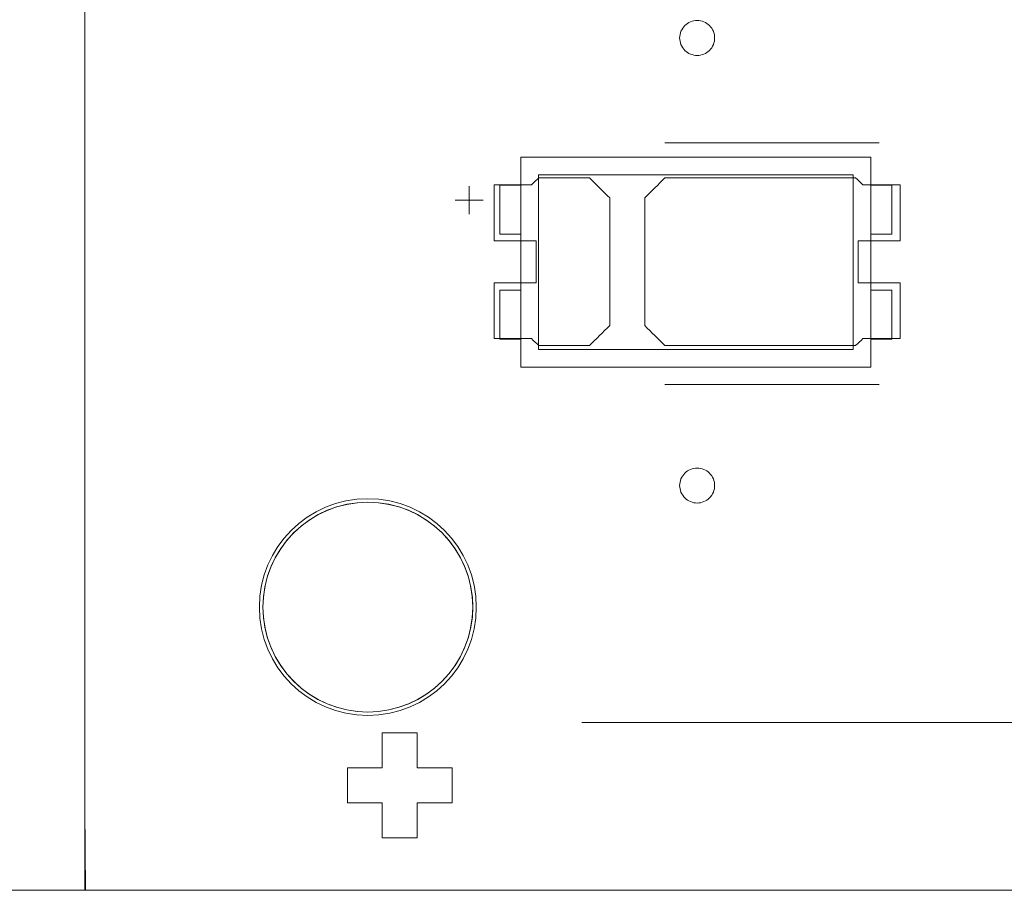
# Model space of a CAD drawing. Header units: inches. Extents: x -35 to 647, y 178 to 608.
# Tile 44 of 125: x -12 to 2, y 551 to 563. Entities that reach past the tile are written whole.
import ezdxf

# ---------------------------------------------------------------- set-up
doc = ezdxf.new("R2010")
doc.units = ezdxf.units.IN
doc.header["$MEASUREMENT"] = 0
doc.linetypes.add('AI-Linetype-5', pattern=[47.5, 22, -8.5, 8.5, -8.5])
doc.layers.add('1', color=7, linetype='Continuous')

# ---------------------------------------------------------------- blocks, each defined once
blk = doc.blocks.new('block 164')
at = {"layer": '1', "color": 155, "lineweight": 18, "true_color": 0x4c7299}
blk.add_lwpolyline([(-0.024, 561.118), (-0.324, 561.118)], dxfattribs=at)
blk = doc.blocks.new('block 461')
at = {"layer": '1', "color": 155, "lineweight": 18, "true_color": 0x4c7299}
blk.add_lwpolyline([(-0.574, 558.768), (-5.074, 558.768)], dxfattribs=at)
blk = doc.blocks.new('block 462')
at = {"layer": '1', "color": 155, "lineweight": 18, "true_color": 0x4c7299}
blk.add_lwpolyline([(-0.574, 561.268), (-0.574, 558.768)], dxfattribs=at)
blk = doc.blocks.new('block 463')
at = {"layer": '1', "color": 155, "lineweight": 18, "true_color": 0x4c7299}
blk.add_lwpolyline([(-5.074, 561.268), (-0.574, 561.268)], dxfattribs=at)
blk = doc.blocks.new('block 464')
at = {"layer": '1', "color": 155, "lineweight": 18, "true_color": 0x4c7299}
blk.add_lwpolyline([(-0.324, 558.518), (-0.324, 561.518)], dxfattribs=at)
blk = doc.blocks.new('block 465')
at = {"layer": '1', "color": 155, "lineweight": 18, "true_color": 0x4c7299}
blk.add_lwpolyline([(-5.324, 561.518), (-5.324, 558.518)], dxfattribs=at)
blk = doc.blocks.new('block 466')
at = {"layer": '1', "color": 155, "lineweight": 18, "true_color": 0x4c7299}
blk.add_lwpolyline([(-5.324, 558.518), (-0.324, 558.518)], dxfattribs=at)
blk = doc.blocks.new('block 467')
at = {"layer": '1', "color": 155, "lineweight": 18, "true_color": 0x4c7299}
blk.add_lwpolyline([(-5.074, 558.768), (-5.074, 561.268)], dxfattribs=at)
blk = doc.blocks.new('block 468')
at = {"layer": '1', "color": 155, "lineweight": 18, "true_color": 0x4c7299}
blk.add_lwpolyline([(-5.324, 560.418), (-5.624, 560.418)], dxfattribs=at)
blk = doc.blocks.new('block 469')
at = {"layer": '1', "color": 155, "lineweight": 18, "true_color": 0x4c7299}
blk.add_lwpolyline([(-0.024, 558.918), (-0.324, 558.918)], dxfattribs=at)
blk = doc.blocks.new('block 470')
at = {"layer": '1', "color": 155, "lineweight": 18, "true_color": 0x4c7299}
blk.add_lwpolyline([(-0.024, 559.618), (-0.024, 558.918)], dxfattribs=at)
blk = doc.blocks.new('block 471')
at = {"layer": '1', "color": 155, "lineweight": 18, "true_color": 0x4c7299}
blk.add_lwpolyline([(-5.324, 559.618), (-5.624, 559.618)], dxfattribs=at)
blk = doc.blocks.new('block 472')
at = {"layer": '1', "color": 155, "lineweight": 18, "true_color": 0x4c7299}
blk.add_lwpolyline([(-0.024, 560.418), (-0.024, 561.118)], dxfattribs=at)
blk = doc.blocks.new('block 473')
at = {"layer": '1', "color": 155, "lineweight": 18, "true_color": 0x4c7299}
blk.add_lwpolyline([(-0.324, 560.418), (-0.024, 560.418)], dxfattribs=at)
blk = doc.blocks.new('block 474')
at = {"layer": '1', "color": 155, "lineweight": 18, "true_color": 0x4c7299}
blk.add_lwpolyline([(-0.324, 561.518), (-5.324, 561.518)], dxfattribs=at)
blk = doc.blocks.new('block 475')
at = {"layer": '1', "color": 155, "lineweight": 18, "true_color": 0x4c7299}
blk.add_lwpolyline([(-5.624, 560.418), (-5.624, 561.118)], dxfattribs=at)
blk = doc.blocks.new('block 476')
at = {"layer": '1', "color": 155, "lineweight": 18, "true_color": 0x4c7299}
blk.add_lwpolyline([(-5.624, 561.118), (-5.324, 561.118)], dxfattribs=at)
blk = doc.blocks.new('block 477')
at = {"layer": '1', "color": 155, "lineweight": 18, "true_color": 0x4c7299}
blk.add_lwpolyline([(-0.324, 559.618), (-0.024, 559.618)], dxfattribs=at)
blk = doc.blocks.new('block 478')
at = {"layer": '1', "color": 155, "lineweight": 18, "true_color": 0x4c7299}
blk.add_lwpolyline([(-5.624, 558.918), (-5.324, 558.918)], dxfattribs=at)
blk = doc.blocks.new('block 479')
at = {"layer": '1', "color": 155, "lineweight": 18, "true_color": 0x4c7299}
blk.add_lwpolyline([(-5.624, 559.618), (-5.624, 558.918)], dxfattribs=at)
blk = doc.blocks.new('block 1515')
at = {"layer": '1', "color": 18, "lineweight": 13, "true_color": 0x4c0000}
blk.add_lwpolyline([(-11.555, 551.036), (-11.555, 569.035)], dxfattribs=at)
blk = doc.blocks.new('block 1518')
at = {"layer": '1', "color": 18, "lineweight": 13, "true_color": 0x4c0000}
blk.add_lwpolyline([(-11.555, 551.036), (-11.555, 569.035)], dxfattribs=at)
blk = doc.blocks.new('block 1573')
at = {"layer": '1', "color": 18, "lineweight": 13, "true_color": 0x4c0000}
blk.add_lwpolyline([(8.323, 551.036), (-11.555, 551.036)], dxfattribs=at)
blk = doc.blocks.new('block 1591')
at = {"layer": '1', "color": 18, "lineweight": 13, "true_color": 0x4c0000}
blk.add_lwpolyline([(-0.205, 558.271), (-3.265, 558.271)], dxfattribs=at)
blk = doc.blocks.new('block 1601')
at = {"layer": '1', "color": 18, "lineweight": 13, "true_color": 0x4c0000}
blk.add_lwpolyline([(-0.205, 558.271), (-3.265, 558.271)], dxfattribs=at)
blk = doc.blocks.new('block 1763')
at = {"layer": '1', "color": 18, "lineweight": 13, "true_color": 0x4c0000}
blk.add_lwpolyline([(-0.205, 561.725), (-3.265, 561.725)], dxfattribs=at)
blk = doc.blocks.new('block 1764')
at = {"layer": '1', "color": 18, "lineweight": 13, "true_color": 0x4c0000}
blk.add_lwpolyline([(-6.265, 560.906), (-5.865, 560.906)], dxfattribs=at)
blk = doc.blocks.new('block 1765')
at = {"layer": '1', "color": 18, "lineweight": 13, "true_color": 0x4c0000}
blk.add_lwpolyline([(-6.066, 560.707), (-6.066, 561.107)], dxfattribs=at)
blk = doc.blocks.new('block 1770')
at = {"layer": '1', "color": 18, "lineweight": 13, "true_color": 0x4c0000}
blk.add_lwpolyline([(-6.265, 560.906), (-5.865, 560.906)], dxfattribs=at)
blk = doc.blocks.new('block 1791')
at = {"layer": '1', "color": 18, "lineweight": 13, "true_color": 0x4c0000}
blk.add_lwpolyline([(-0.205, 561.725), (-3.265, 561.725)], dxfattribs=at)
blk = doc.blocks.new('block 1794')
at = {"layer": '1', "color": 18, "lineweight": 13, "true_color": 0x4c0000}
blk.add_lwpolyline([(-6.066, 560.707), (-6.066, 561.107)], dxfattribs=at)
blk = doc.blocks.new('block 1815')
at = {"layer": '1', "color": 18, "lineweight": 13, "true_color": 0x4c0000}
blk.add_lwpolyline([(8.323, 551.036), (-11.555, 551.036)], dxfattribs=at)
blk = doc.blocks.new('block 5255')
at = {"layer": '1', "color": 18, "lineweight": 13, "true_color": 0x4c0000}
blk.add_open_spline([(-9.012, 555.086), (-9.012, 555.915), (-8.34, 556.586), (-7.512, 556.586), (-6.683, 556.586), (-6.012, 555.915), (-6.012, 555.086), (-6.012, 554.258), (-6.683, 553.586), (-7.512, 553.586), (-8.34, 553.586), (-9.012, 554.258), (-9.012, 555.086)], degree=3, knots=[0, 0, 0, 0, 1, 1, 1, 2, 2, 2, 3, 3, 3, 4, 4, 4, 4], dxfattribs=at)
blk = doc.blocks.new('block 5256')
at = {"layer": '1', "color": 18, "lineweight": 13, "true_color": 0x4c0000}
blk.add_open_spline([(-9.062, 555.086), (-9.062, 555.942), (-8.368, 556.636), (-7.512, 556.636), (-6.655, 556.636), (-5.962, 555.942), (-5.962, 555.086), (-5.962, 554.23), (-6.655, 553.536), (-7.512, 553.536), (-8.368, 553.536), (-9.062, 554.23), (-9.062, 555.086)], degree=3, knots=[0, 0, 0, 0, 1, 1, 1, 2, 2, 2, 3, 3, 3, 4, 4, 4, 4], dxfattribs=at)
blk = doc.blocks.new('block 5261')
at = {"layer": '1', "color": 18, "lineweight": 13, "true_color": 0x4c0000}
blk.add_open_spline([(-9.062, 555.086), (-9.062, 555.942), (-8.368, 556.636), (-7.512, 556.636), (-6.655, 556.636), (-5.962, 555.942), (-5.962, 555.086), (-5.962, 554.23), (-6.655, 553.536), (-7.512, 553.536), (-8.368, 553.536), (-9.062, 554.23), (-9.062, 555.086)], degree=3, knots=[0, 0, 0, 0, 1, 1, 1, 2, 2, 2, 3, 3, 3, 4, 4, 4, 4], dxfattribs=at)
blk = doc.blocks.new('block 5262')
at = {"layer": '1', "color": 18, "lineweight": 13, "true_color": 0x4c0000}
blk.add_open_spline([(-9.012, 555.086), (-9.012, 555.915), (-8.34, 556.586), (-7.512, 556.586), (-6.683, 556.586), (-6.012, 555.915), (-6.012, 555.086), (-6.012, 554.258), (-6.683, 553.586), (-7.512, 553.586), (-8.34, 553.586), (-9.012, 554.258), (-9.012, 555.086)], degree=3, knots=[0, 0, 0, 0, 1, 1, 1, 2, 2, 2, 3, 3, 3, 4, 4, 4, 4], dxfattribs=at)
blk = doc.blocks.new('block 5713')
at = {"layer": '1', "color": 155, "lineweight": 18, "true_color": 0x4c7299}
blk.add_lwpolyline([(-11.555, 551.036), (-11.555, 569.035)], dxfattribs=at)
blk = doc.blocks.new('block 5749')
at = {"layer": '1', "color": 155, "lineweight": 18, "true_color": 0x4c7299}
blk.add_lwpolyline([(8.323, 551.036), (-11.555, 551.036)], dxfattribs=at)
blk = doc.blocks.new('block 5766')
at = {"layer": '1', "color": 18, "lineweight": 13, "true_color": 0x4c0000}
blk.add_lwpolyline([(8.323, 551.036), (-10.379, 551.036), (-11.548, 551.036), (-11.555, 552.199), (-11.555, 554.537), (-11.555, 559.212), (-11.555, 568.563), (6.676, 569.035), (7.845, 569.035), (8.336, 568.341), (9.749, 566.491), (12.044, 566.883), (12.877, 569.035), (22.228, 569.035), (97.038, 569.035), (134.442, 569.035), (143.793, 569.035), (144.785, 567.307), (146.911, 566.352), (149.995, 569.035), (168.697, 569.035)], dxfattribs=at)
blk = doc.blocks.new('block 5769')
at = {"layer": '1', "color": 18, "lineweight": 13, "true_color": 0x4c0000}
blk.add_lwpolyline([(8.323, 551.036), (-10.379, 551.036), (-11.548, 551.036), (-11.555, 552.199), (-11.555, 554.537), (-11.555, 559.212), (-11.555, 568.563), (6.676, 569.035), (7.845, 569.035), (8.336, 568.341), (9.749, 566.491), (12.044, 566.883), (12.877, 569.035), (22.228, 569.035), (97.038, 569.035), (134.442, 569.035), (143.793, 569.035), (144.785, 567.307), (146.911, 566.352), (149.995, 569.035), (168.697, 569.035)], dxfattribs=at)
blk = doc.blocks.new('block 5894')
at = {"layer": '1', "color": 18, "lineweight": 13, "true_color": 0x4c0000}
blk.add_open_spline([(0.095, 560.325), (0.095, 560.591), (0.095, 560.858), (0.095, 561.125), (-0.081, 561.125), (-0.258, 561.125), (-0.435, 561.125), (-0.471, 561.158), (-0.506, 561.191), (-0.542, 561.225), (-1.45, 561.225), (-2.357, 561.225), (-3.265, 561.225), (-3.362, 561.129), (-3.458, 561.033), (-3.555, 560.937), (-3.555, 560.329), (-3.555, 559.721), (-3.555, 559.112), (-3.458, 559.016), (-3.362, 558.92), (-3.265, 558.825), (-2.357, 558.825), (-1.45, 558.825), (-0.542, 558.825), (-0.506, 558.858), (-0.471, 558.891), (-0.435, 558.925), (-0.258, 558.925), (-0.081, 558.925), (0.095, 558.925), (0.095, 559.191), (0.095, 559.458), (0.095, 559.725), (-0.105, 559.725), (-0.305, 559.725), (-0.505, 559.725), (-0.505, 559.925), (-0.505, 560.125), (-0.505, 560.325), (-0.305, 560.325), (-0.105, 560.325), (0.095, 560.325)], degree=3, knots=[0, 0, 0, 0, 1, 1, 1, 2, 2, 2, 3, 3, 3, 4, 4, 4, 5, 5, 5, 6, 6, 6, 7, 7, 7, 8, 8, 8, 9, 9, 9, 10, 10, 10, 11, 11, 11, 12, 12, 12, 13, 13, 13, 14, 14, 14, 14], dxfattribs=at)
blk = doc.blocks.new('block 5895')
at = {"layer": '1', "color": 18, "lineweight": 13, "true_color": 0x4c0000}
blk.add_open_spline([(0.095, 560.325), (0.095, 560.591), (0.095, 560.858), (0.095, 561.125), (-0.081, 561.125), (-0.258, 561.125), (-0.435, 561.125), (-0.471, 561.158), (-0.506, 561.191), (-0.542, 561.225), (-1.45, 561.225), (-2.357, 561.225), (-3.265, 561.225), (-3.362, 561.129), (-3.458, 561.033), (-3.555, 560.937), (-3.555, 560.329), (-3.555, 559.721), (-3.555, 559.112), (-3.458, 559.016), (-3.362, 558.92), (-3.265, 558.825), (-2.357, 558.825), (-1.45, 558.825), (-0.542, 558.825), (-0.506, 558.858), (-0.471, 558.891), (-0.435, 558.925), (-0.258, 558.925), (-0.081, 558.925), (0.095, 558.925), (0.095, 559.191), (0.095, 559.458), (0.095, 559.725), (-0.105, 559.725), (-0.305, 559.725), (-0.505, 559.725), (-0.505, 559.925), (-0.505, 560.125), (-0.505, 560.325), (-0.305, 560.325), (-0.105, 560.325), (0.095, 560.325)], degree=3, knots=[0, 0, 0, 0, 1, 1, 1, 2, 2, 2, 3, 3, 3, 4, 4, 4, 5, 5, 5, 6, 6, 6, 7, 7, 7, 8, 8, 8, 9, 9, 9, 10, 10, 10, 11, 11, 11, 12, 12, 12, 13, 13, 13, 14, 14, 14, 14], dxfattribs=at)
blk = doc.blocks.new('block 5896')
at = {"layer": '1', "color": 18, "lineweight": 13, "true_color": 0x4c0000}
blk.add_open_spline([(-4.344, 561.225), (-4.248, 561.129), (-4.151, 561.033), (-4.055, 560.937), (-4.055, 560.329), (-4.055, 559.721), (-4.055, 559.112), (-4.151, 559.016), (-4.248, 558.92), (-4.344, 558.825), (-4.585, 558.825), (-4.826, 558.825), (-5.067, 558.825), (-5.103, 558.858), (-5.139, 558.891), (-5.174, 558.925), (-5.351, 558.925), (-5.528, 558.925), (-5.705, 558.925), (-5.705, 559.191), (-5.705, 559.458), (-5.705, 559.725), (-5.505, 559.725), (-5.305, 559.725), (-5.105, 559.725), (-5.105, 559.925), (-5.105, 560.125), (-5.105, 560.325), (-5.305, 560.325), (-5.505, 560.325), (-5.705, 560.325), (-5.705, 560.591), (-5.705, 560.858), (-5.705, 561.125), (-5.528, 561.125), (-5.351, 561.125), (-5.174, 561.125), (-5.139, 561.158), (-5.103, 561.191), (-5.067, 561.225), (-4.826, 561.225), (-4.585, 561.225), (-4.344, 561.225)], degree=3, knots=[0, 0, 0, 0, 1, 1, 1, 2, 2, 2, 3, 3, 3, 4, 4, 4, 5, 5, 5, 6, 6, 6, 7, 7, 7, 8, 8, 8, 9, 9, 9, 10, 10, 10, 11, 11, 11, 12, 12, 12, 13, 13, 13, 14, 14, 14, 14], dxfattribs=at)
blk = doc.blocks.new('block 5897')
at = {"layer": '1', "color": 18, "lineweight": 13, "true_color": 0x4c0000}
blk.add_open_spline([(-4.344, 561.225), (-4.248, 561.129), (-4.151, 561.033), (-4.055, 560.937), (-4.055, 560.329), (-4.055, 559.721), (-4.055, 559.112), (-4.151, 559.016), (-4.248, 558.92), (-4.344, 558.825), (-4.585, 558.825), (-4.826, 558.825), (-5.067, 558.825), (-5.103, 558.858), (-5.139, 558.891), (-5.174, 558.925), (-5.351, 558.925), (-5.528, 558.925), (-5.705, 558.925), (-5.705, 559.191), (-5.705, 559.458), (-5.705, 559.725), (-5.505, 559.725), (-5.305, 559.725), (-5.105, 559.725), (-5.105, 559.925), (-5.105, 560.125), (-5.105, 560.325), (-5.305, 560.325), (-5.505, 560.325), (-5.705, 560.325), (-5.705, 560.591), (-5.705, 560.858), (-5.705, 561.125), (-5.528, 561.125), (-5.351, 561.125), (-5.174, 561.125), (-5.139, 561.158), (-5.103, 561.191), (-5.067, 561.225), (-4.826, 561.225), (-4.585, 561.225), (-4.344, 561.225)], degree=3, knots=[0, 0, 0, 0, 1, 1, 1, 2, 2, 2, 3, 3, 3, 4, 4, 4, 5, 5, 5, 6, 6, 6, 7, 7, 7, 8, 8, 8, 9, 9, 9, 10, 10, 10, 11, 11, 11, 12, 12, 12, 13, 13, 13, 14, 14, 14, 14], dxfattribs=at)
blk = doc.blocks.new('block 5899')
at = {"layer": '1', "color": 18, "lineweight": 13, "true_color": 0x4c0000}
blk.add_open_spline([(-4.344, 561.225), (-4.248, 561.129), (-4.151, 561.033), (-4.055, 560.937), (-4.055, 560.329), (-4.055, 559.721), (-4.055, 559.112), (-4.151, 559.016), (-4.248, 558.92), (-4.344, 558.825), (-4.585, 558.825), (-4.826, 558.825), (-5.067, 558.825), (-5.103, 558.858), (-5.139, 558.891), (-5.174, 558.925), (-5.351, 558.925), (-5.528, 558.925), (-5.705, 558.925), (-5.705, 559.191), (-5.705, 559.458), (-5.705, 559.725), (-5.505, 559.725), (-5.305, 559.725), (-5.105, 559.725), (-5.105, 559.925), (-5.105, 560.125), (-5.105, 560.325), (-5.305, 560.325), (-5.505, 560.325), (-5.705, 560.325), (-5.705, 560.591), (-5.705, 560.858), (-5.705, 561.125), (-5.528, 561.125), (-5.351, 561.125), (-5.174, 561.125), (-5.139, 561.158), (-5.103, 561.191), (-5.067, 561.225), (-4.826, 561.225), (-4.585, 561.225), (-4.344, 561.225)], degree=3, knots=[0, 0, 0, 0, 1, 1, 1, 2, 2, 2, 3, 3, 3, 4, 4, 4, 5, 5, 5, 6, 6, 6, 7, 7, 7, 8, 8, 8, 9, 9, 9, 10, 10, 10, 11, 11, 11, 12, 12, 12, 13, 13, 13, 14, 14, 14, 14], dxfattribs=at)
blk = doc.blocks.new('block 5987')
at = {"layer": '1', "color": 18, "lineweight": 13, "true_color": 0x4c0000}
blk.add_open_spline([(0.095, 560.325), (0.095, 560.591), (0.095, 560.858), (0.095, 561.125), (-0.081, 561.125), (-0.258, 561.125), (-0.435, 561.125), (-0.471, 561.158), (-0.506, 561.191), (-0.542, 561.225), (-1.45, 561.225), (-2.357, 561.225), (-3.265, 561.225), (-3.362, 561.129), (-3.458, 561.033), (-3.555, 560.937), (-3.555, 560.329), (-3.555, 559.721), (-3.555, 559.112), (-3.458, 559.016), (-3.362, 558.92), (-3.265, 558.825), (-2.357, 558.825), (-1.45, 558.825), (-0.542, 558.825), (-0.506, 558.858), (-0.471, 558.891), (-0.435, 558.925), (-0.258, 558.925), (-0.081, 558.925), (0.095, 558.925), (0.095, 559.191), (0.095, 559.458), (0.095, 559.725), (-0.105, 559.725), (-0.305, 559.725), (-0.505, 559.725), (-0.505, 559.925), (-0.505, 560.125), (-0.505, 560.325), (-0.305, 560.325), (-0.105, 560.325), (0.095, 560.325)], degree=3, knots=[0, 0, 0, 0, 1, 1, 1, 2, 2, 2, 3, 3, 3, 4, 4, 4, 5, 5, 5, 6, 6, 6, 7, 7, 7, 8, 8, 8, 9, 9, 9, 10, 10, 10, 11, 11, 11, 12, 12, 12, 13, 13, 13, 14, 14, 14, 14], dxfattribs=at)
blk = doc.blocks.new('block 5989')
at = {"layer": '1', "color": 18, "lineweight": 13, "true_color": 0x4c0000}
blk.add_open_spline([(-4.344, 561.225), (-4.248, 561.129), (-4.151, 561.033), (-4.055, 560.937), (-4.055, 560.329), (-4.055, 559.721), (-4.055, 559.112), (-4.151, 559.016), (-4.248, 558.92), (-4.344, 558.825), (-4.585, 558.825), (-4.826, 558.825), (-5.067, 558.825), (-5.103, 558.858), (-5.139, 558.891), (-5.174, 558.925), (-5.351, 558.925), (-5.528, 558.925), (-5.705, 558.925), (-5.705, 559.191), (-5.705, 559.458), (-5.705, 559.725), (-5.505, 559.725), (-5.305, 559.725), (-5.105, 559.725), (-5.105, 559.925), (-5.105, 560.125), (-5.105, 560.325), (-5.305, 560.325), (-5.505, 560.325), (-5.705, 560.325), (-5.705, 560.591), (-5.705, 560.858), (-5.705, 561.125), (-5.528, 561.125), (-5.351, 561.125), (-5.174, 561.125), (-5.139, 561.158), (-5.103, 561.191), (-5.067, 561.225), (-4.826, 561.225), (-4.585, 561.225), (-4.344, 561.225)], degree=3, knots=[0, 0, 0, 0, 1, 1, 1, 2, 2, 2, 3, 3, 3, 4, 4, 4, 5, 5, 5, 6, 6, 6, 7, 7, 7, 8, 8, 8, 9, 9, 9, 10, 10, 10, 11, 11, 11, 12, 12, 12, 13, 13, 13, 14, 14, 14, 14], dxfattribs=at)
blk = doc.blocks.new('block 6005')
at = {"layer": '1', "color": 18, "lineweight": 13, "true_color": 0x4c0000}
blk.add_open_spline([(0.095, 560.325), (0.095, 560.591), (0.095, 560.858), (0.095, 561.125), (-0.081, 561.125), (-0.258, 561.125), (-0.435, 561.125), (-0.471, 561.158), (-0.506, 561.191), (-0.542, 561.225), (-1.45, 561.225), (-2.357, 561.225), (-3.265, 561.225), (-3.362, 561.129), (-3.458, 561.033), (-3.555, 560.937), (-3.555, 560.329), (-3.555, 559.721), (-3.555, 559.112), (-3.458, 559.016), (-3.362, 558.92), (-3.265, 558.825), (-2.357, 558.825), (-1.45, 558.825), (-0.542, 558.825), (-0.506, 558.858), (-0.471, 558.891), (-0.435, 558.925), (-0.258, 558.925), (-0.081, 558.925), (0.095, 558.925), (0.095, 559.191), (0.095, 559.458), (0.095, 559.725), (-0.105, 559.725), (-0.305, 559.725), (-0.505, 559.725), (-0.505, 559.925), (-0.505, 560.125), (-0.505, 560.325), (-0.305, 560.325), (-0.105, 560.325), (0.095, 560.325)], degree=3, knots=[0, 0, 0, 0, 1, 1, 1, 2, 2, 2, 3, 3, 3, 4, 4, 4, 5, 5, 5, 6, 6, 6, 7, 7, 7, 8, 8, 8, 9, 9, 9, 10, 10, 10, 11, 11, 11, 12, 12, 12, 13, 13, 13, 14, 14, 14, 14], dxfattribs=at)
blk = doc.blocks.new('block 6130')
at = {"layer": '1', "color": 18, "lineweight": 13, "true_color": 0x4c0000}
blk.add_open_spline([(-7.305, 553.286), (-7.305, 553.12), (-7.305, 552.953), (-7.305, 552.786), (-7.471, 552.786), (-7.638, 552.786), (-7.805, 552.786), (-7.805, 552.62), (-7.805, 552.453), (-7.805, 552.286), (-7.638, 552.286), (-7.471, 552.286), (-7.305, 552.286), (-7.305, 552.12), (-7.305, 551.953), (-7.305, 551.786), (-7.138, 551.786), (-6.971, 551.786), (-6.805, 551.786), (-6.805, 551.953), (-6.805, 552.12), (-6.805, 552.286), (-6.638, 552.286), (-6.471, 552.286), (-6.305, 552.286), (-6.305, 552.453), (-6.305, 552.62), (-6.305, 552.786), (-6.471, 552.786), (-6.638, 552.786), (-6.805, 552.786), (-6.805, 552.953), (-6.805, 553.12), (-6.805, 553.286), (-6.971, 553.286), (-7.138, 553.286), (-7.305, 553.286)], degree=3, knots=[0, 0, 0, 0, 1, 1, 1, 2, 2, 2, 3, 3, 3, 4, 4, 4, 5, 5, 5, 6, 6, 6, 7, 7, 7, 8, 8, 8, 9, 9, 9, 10, 10, 10, 11, 11, 11, 12, 12, 12, 12], dxfattribs=at)
blk = doc.blocks.new('block 6139')
at = {"layer": '1', "color": 18, "lineweight": 13, "true_color": 0x4c0000}
blk.add_lwpolyline([(-9.012, 555.086), (-9.005, 555.228), (-8.984, 555.372), (-8.949, 555.515), (-8.899, 555.656), (-8.835, 555.792), (-8.757, 555.921), (-8.668, 556.042), (-8.567, 556.152), (-8.458, 556.25), (-8.342, 556.335), (-8.22, 556.408), (-8.091, 556.47), (-7.954, 556.52), (-7.81, 556.556), (-7.662, 556.579), (-7.512, 556.586), (-7.361, 556.579), (-7.213, 556.556), (-7.069, 556.52), (-6.932, 556.47), (-6.803, 556.408), (-6.681, 556.335), (-6.565, 556.25), (-6.456, 556.152), (-6.355, 556.042), (-6.266, 555.921), (-6.188, 555.792), (-6.124, 555.656), (-6.074, 555.515), (-6.039, 555.372), (-6.018, 555.228), (-6.012, 555.086), (-6.018, 554.944), (-6.039, 554.8), (-6.074, 554.657), (-6.124, 554.516), (-6.188, 554.38), (-6.266, 554.251), (-6.355, 554.131), (-6.456, 554.021), (-6.565, 553.923), (-6.681, 553.837), (-6.803, 553.764), (-6.932, 553.703), (-7.069, 553.653), (-7.213, 553.616), (-7.361, 553.594), (-7.512, 553.586), (-7.662, 553.594), (-7.81, 553.616), (-7.954, 553.653), (-8.091, 553.703), (-8.22, 553.764), (-8.342, 553.837), (-8.458, 553.923), (-8.567, 554.021), (-8.668, 554.131), (-8.757, 554.251), (-8.835, 554.38), (-8.899, 554.516), (-8.949, 554.657), (-8.984, 554.8), (-9.005, 554.944), (-9.012, 555.086)], dxfattribs=at)
blk = doc.blocks.new('block 6155')
at = {"layer": '1', "color": 18, "lineweight": 13, "true_color": 0x4c0000}
blk.add_lwpolyline([(-3.055, 556.825), (-3.054, 556.848), (-3.05, 556.872), (-3.044, 556.896), (-3.036, 556.92), (-3.025, 556.942), (-3.012, 556.964), (-2.997, 556.984), (-2.981, 557.002), (-2.962, 557.019), (-2.943, 557.033), (-2.923, 557.045), (-2.901, 557.055), (-2.878, 557.063), (-2.854, 557.07), (-2.83, 557.073), (-2.805, 557.075), (-2.78, 557.073), (-2.755, 557.07), (-2.731, 557.063), (-2.708, 557.055), (-2.686, 557.045), (-2.666, 557.033), (-2.647, 557.019), (-2.629, 557.002), (-2.612, 556.984), (-2.597, 556.964), (-2.584, 556.942), (-2.573, 556.92), (-2.565, 556.896), (-2.559, 556.872), (-2.556, 556.848), (-2.555, 556.825), (-2.556, 556.801), (-2.559, 556.777), (-2.565, 556.753), (-2.573, 556.729), (-2.584, 556.707), (-2.597, 556.685), (-2.612, 556.665), (-2.629, 556.647), (-2.647, 556.63), (-2.666, 556.616), (-2.686, 556.604), (-2.708, 556.594), (-2.731, 556.586), (-2.755, 556.579), (-2.78, 556.576), (-2.805, 556.574), (-2.83, 556.576), (-2.854, 556.579), (-2.878, 556.586), (-2.901, 556.594), (-2.923, 556.604), (-2.943, 556.616), (-2.962, 556.63), (-2.981, 556.647), (-2.997, 556.665), (-3.012, 556.685), (-3.025, 556.707), (-3.036, 556.729), (-3.044, 556.753), (-3.05, 556.777), (-3.054, 556.801), (-3.055, 556.825)], dxfattribs=at)
blk = doc.blocks.new('block 6193')
at = {"layer": '1', "color": 18, "lineweight": 13, "true_color": 0x4c0000}
blk.add_lwpolyline([(-9.012, 555.086), (-9.005, 555.228), (-8.984, 555.372), (-8.949, 555.515), (-8.899, 555.656), (-8.835, 555.792), (-8.757, 555.921), (-8.668, 556.042), (-8.567, 556.152), (-8.458, 556.25), (-8.342, 556.335), (-8.22, 556.408), (-8.091, 556.47), (-7.954, 556.52), (-7.81, 556.556), (-7.662, 556.579), (-7.512, 556.586), (-7.361, 556.579), (-7.213, 556.556), (-7.069, 556.52), (-6.932, 556.47), (-6.803, 556.408), (-6.681, 556.335), (-6.565, 556.25), (-6.456, 556.152), (-6.355, 556.042), (-6.266, 555.921), (-6.188, 555.792), (-6.124, 555.656), (-6.074, 555.515), (-6.039, 555.372), (-6.018, 555.228), (-6.012, 555.086), (-6.018, 554.944), (-6.039, 554.8), (-6.074, 554.657), (-6.124, 554.516), (-6.188, 554.38), (-6.266, 554.251), (-6.355, 554.131), (-6.456, 554.021), (-6.565, 553.923), (-6.681, 553.837), (-6.803, 553.764), (-6.932, 553.703), (-7.069, 553.653), (-7.213, 553.616), (-7.361, 553.594), (-7.512, 553.586), (-7.662, 553.594), (-7.81, 553.616), (-7.954, 553.653), (-8.091, 553.703), (-8.22, 553.764), (-8.342, 553.837), (-8.458, 553.923), (-8.567, 554.021), (-8.668, 554.131), (-8.757, 554.251), (-8.835, 554.38), (-8.899, 554.516), (-8.949, 554.657), (-8.984, 554.8), (-9.005, 554.944), (-9.012, 555.086)], dxfattribs=at)
blk = doc.blocks.new('block 6220')
at = {"layer": '1', "color": 18, "lineweight": 13, "true_color": 0x4c0000}
blk.add_lwpolyline([(-3.055, 556.825), (-3.054, 556.848), (-3.05, 556.872), (-3.044, 556.896), (-3.036, 556.92), (-3.025, 556.942), (-3.012, 556.964), (-2.997, 556.984), (-2.981, 557.002), (-2.962, 557.019), (-2.943, 557.033), (-2.923, 557.045), (-2.901, 557.055), (-2.878, 557.063), (-2.854, 557.07), (-2.83, 557.073), (-2.805, 557.075), (-2.78, 557.073), (-2.755, 557.07), (-2.731, 557.063), (-2.708, 557.055), (-2.686, 557.045), (-2.666, 557.033), (-2.647, 557.019), (-2.629, 557.002), (-2.612, 556.984), (-2.597, 556.964), (-2.584, 556.942), (-2.573, 556.92), (-2.565, 556.896), (-2.559, 556.872), (-2.556, 556.848), (-2.555, 556.825), (-2.556, 556.801), (-2.559, 556.777), (-2.565, 556.753), (-2.573, 556.729), (-2.584, 556.707), (-2.597, 556.685), (-2.612, 556.665), (-2.629, 556.647), (-2.647, 556.63), (-2.666, 556.616), (-2.686, 556.604), (-2.708, 556.594), (-2.731, 556.586), (-2.755, 556.579), (-2.78, 556.576), (-2.805, 556.574), (-2.83, 556.576), (-2.854, 556.579), (-2.878, 556.586), (-2.901, 556.594), (-2.923, 556.604), (-2.943, 556.616), (-2.962, 556.63), (-2.981, 556.647), (-2.997, 556.665), (-3.012, 556.685), (-3.025, 556.707), (-3.036, 556.729), (-3.044, 556.753), (-3.05, 556.777), (-3.054, 556.801), (-3.055, 556.825)], dxfattribs=at)
blk = doc.blocks.new('block 6232')
at = {"layer": '1', "color": 18, "lineweight": 13, "true_color": 0x4c0000}
blk.add_open_spline([(-7.305, 553.286), (-7.305, 553.12), (-7.305, 552.953), (-7.305, 552.786), (-7.471, 552.786), (-7.638, 552.786), (-7.805, 552.786), (-7.805, 552.62), (-7.805, 552.453), (-7.805, 552.286), (-7.638, 552.286), (-7.471, 552.286), (-7.305, 552.286), (-7.305, 552.12), (-7.305, 551.953), (-7.305, 551.786), (-7.138, 551.786), (-6.971, 551.786), (-6.805, 551.786), (-6.805, 551.953), (-6.805, 552.12), (-6.805, 552.286), (-6.638, 552.286), (-6.471, 552.286), (-6.305, 552.286), (-6.305, 552.453), (-6.305, 552.62), (-6.305, 552.786), (-6.471, 552.786), (-6.638, 552.786), (-6.805, 552.786), (-6.805, 552.953), (-6.805, 553.12), (-6.805, 553.286), (-6.971, 553.286), (-7.138, 553.286), (-7.305, 553.286)], degree=3, knots=[0, 0, 0, 0, 1, 1, 1, 2, 2, 2, 3, 3, 3, 4, 4, 4, 5, 5, 5, 6, 6, 6, 7, 7, 7, 8, 8, 8, 9, 9, 9, 10, 10, 10, 11, 11, 11, 12, 12, 12, 12], dxfattribs=at)
blk = doc.blocks.new('block 6307')
at = {"layer": '1', "color": 18, "lineweight": 13, "true_color": 0x4c0000}
blk.add_lwpolyline([(-3.055, 563.225), (-3.054, 563.248), (-3.05, 563.272), (-3.044, 563.296), (-3.036, 563.32), (-3.025, 563.342), (-3.012, 563.364), (-2.997, 563.384), (-2.981, 563.402), (-2.962, 563.419), (-2.943, 563.433), (-2.923, 563.445), (-2.901, 563.455), (-2.878, 563.463), (-2.854, 563.47), (-2.83, 563.473), (-2.805, 563.475), (-2.78, 563.473), (-2.755, 563.47), (-2.731, 563.463), (-2.708, 563.455), (-2.686, 563.445), (-2.666, 563.433), (-2.647, 563.419), (-2.629, 563.402), (-2.612, 563.384), (-2.597, 563.364), (-2.584, 563.342), (-2.573, 563.32), (-2.565, 563.296), (-2.559, 563.272), (-2.556, 563.248), (-2.555, 563.225), (-2.556, 563.201), (-2.559, 563.177), (-2.565, 563.153), (-2.573, 563.129), (-2.584, 563.107), (-2.597, 563.085), (-2.612, 563.065), (-2.629, 563.047), (-2.647, 563.03), (-2.666, 563.016), (-2.686, 563.004), (-2.708, 562.994), (-2.731, 562.986), (-2.755, 562.979), (-2.78, 562.976), (-2.805, 562.974), (-2.83, 562.976), (-2.854, 562.979), (-2.878, 562.986), (-2.901, 562.994), (-2.923, 563.004), (-2.943, 563.016), (-2.962, 563.03), (-2.981, 563.047), (-2.997, 563.065), (-3.012, 563.085), (-3.025, 563.107), (-3.036, 563.129), (-3.044, 563.153), (-3.05, 563.177), (-3.054, 563.201), (-3.055, 563.225)], dxfattribs=at)
blk = doc.blocks.new('block 6335')
at = {"layer": '1', "color": 18, "lineweight": 13, "true_color": 0x4c0000}
blk.add_lwpolyline([(-3.055, 563.225), (-3.054, 563.248), (-3.05, 563.272), (-3.044, 563.296), (-3.036, 563.32), (-3.025, 563.342), (-3.012, 563.364), (-2.997, 563.384), (-2.981, 563.402), (-2.962, 563.419), (-2.943, 563.433), (-2.923, 563.445), (-2.901, 563.455), (-2.878, 563.463), (-2.854, 563.47), (-2.83, 563.473), (-2.805, 563.475), (-2.78, 563.473), (-2.755, 563.47), (-2.731, 563.463), (-2.708, 563.455), (-2.686, 563.445), (-2.666, 563.433), (-2.647, 563.419), (-2.629, 563.402), (-2.612, 563.384), (-2.597, 563.364), (-2.584, 563.342), (-2.573, 563.32), (-2.565, 563.296), (-2.559, 563.272), (-2.556, 563.248), (-2.555, 563.225), (-2.556, 563.201), (-2.559, 563.177), (-2.565, 563.153), (-2.573, 563.129), (-2.584, 563.107), (-2.597, 563.085), (-2.612, 563.065), (-2.629, 563.047), (-2.647, 563.03), (-2.666, 563.016), (-2.686, 563.004), (-2.708, 562.994), (-2.731, 562.986), (-2.755, 562.979), (-2.78, 562.976), (-2.805, 562.974), (-2.83, 562.976), (-2.854, 562.979), (-2.878, 562.986), (-2.901, 562.994), (-2.923, 563.004), (-2.943, 563.016), (-2.962, 563.03), (-2.981, 563.047), (-2.997, 563.065), (-3.012, 563.085), (-3.025, 563.107), (-3.036, 563.129), (-3.044, 563.153), (-3.05, 563.177), (-3.054, 563.201), (-3.055, 563.225)], dxfattribs=at)
blk = doc.blocks.new('block 8176')
at = {"layer": '1', "color": 8, "linetype": 'AI-Linetype-5', "lineweight": 13, "true_color": 0x808080}
blk.add_lwpolyline([(-4.455, 553.436), (11.545, 553.436)], dxfattribs=at)
blk = doc.blocks.new('block 8282')
at = {"layer": '1', "color": 35, "lineweight": 13, "true_color": 0x99724c}
blk.add_lwpolyline([(-11.555, 551.036), (-24.471, 551.036)], dxfattribs=at)

msp = doc.modelspace()

# ---------------------------------------------------------------- block references
at = {"layer": '1'}
for name in ['block 1515', 'block 1518', 'block 5713', 'block 5766', 'block 5769', 'block 6307', 'block 6335', 'block 1763', 'block 1791', 'block 465', 'block 474', 'block 464', 'block 463', 'block 467', 'block 462', 'block 5896', 'block 5897', 'block 5899', 'block 5989', 'block 475', 'block 476', 'block 5894', 'block 5895', 'block 5987', 'block 6005', 'block 164', 'block 472', 'block 1765', 'block 1794', 'block 1764', 'block 1770', 'block 468', 'block 473', 'block 471', 'block 479', 'block 477', 'block 470', 'block 478', 'block 469', 'block 461', 'block 466', 'block 1591', 'block 1601', 'block 6155', 'block 6220', 'block 5256', 'block 5261', 'block 5255', 'block 5262', 'block 6139', 'block 6193', 'block 8176', 'block 6130', 'block 6232', 'block 8282', 'block 1573', 'block 1815', 'block 5749']:
    msp.add_blockref(name, (0, 0), dxfattribs=at)

doc.saveas('drawing.dxf')
